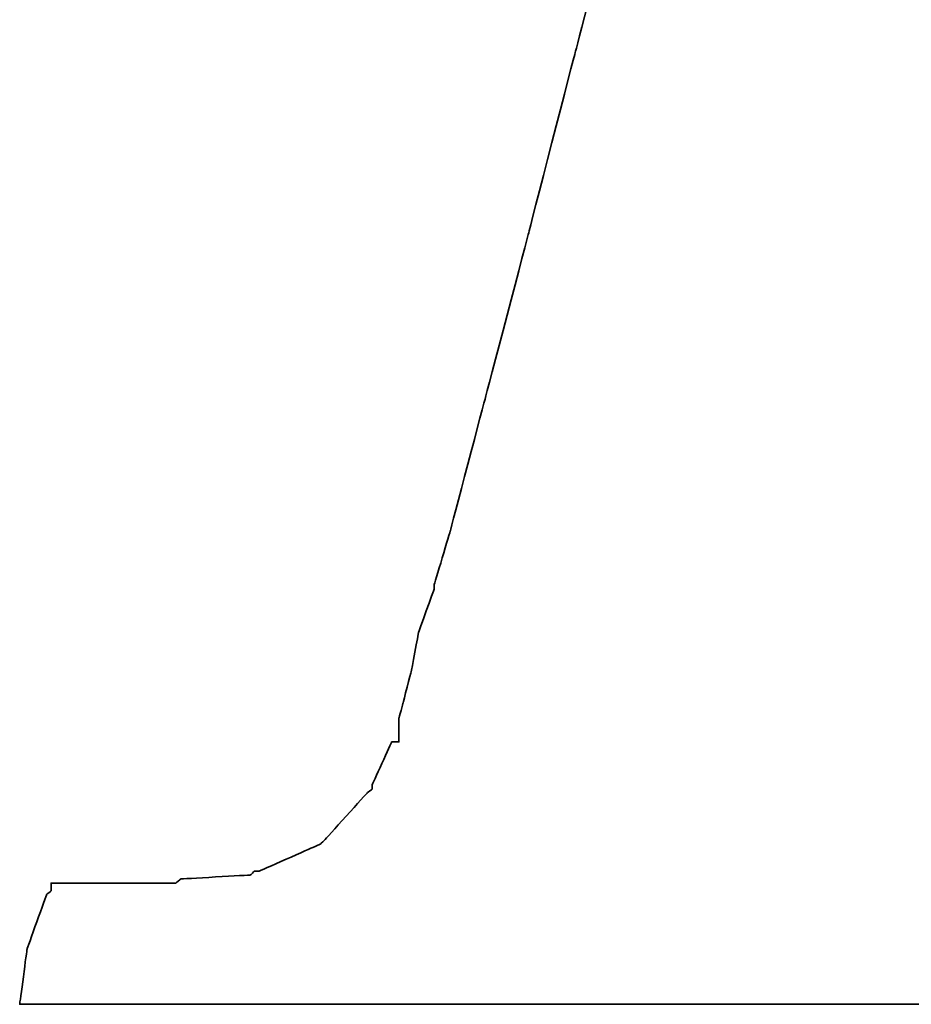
# Model space of a CAD drawing. Header units: inches. Extents: x 32 to 234, y 65 to 170.
# Tile 33 of 49: x 191.952 to 192.65, y 125.08 to 125.849. Entities that reach past the tile are written whole.
import ezdxf

# ---------------------------------------------------------------- set-up
doc = ezdxf.new("R2010")
doc.units = ezdxf.units.IN
doc.layers.add('DIM', color=4, linetype='Continuous')
doc.layers.add('layer 1', color=7, linetype='Continuous')

# ---------------------------------------------------------------- blocks, each defined once
blk = doc.blocks.new('TBI MOTION logo(完整正式版)')
at = {"layer": 'layer 1', "color": 22, "lineweight": 35}
blk.add_open_spline([(-40.59125, -7.943749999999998), (-40.59125, -7.943749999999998), (-40.97375, -7.943749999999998), (-40.97375, -7.943749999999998), (-40.97375, -7.943749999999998), (-40.97375, -7.943749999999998), (-41.38125, -7.943749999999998), (-41.38125, -7.943749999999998), (-41.38125, -7.943749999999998), (-41.38125, -7.943749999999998), (-41.54874999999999, -7.943749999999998), (-41.54874999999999, -7.943749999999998), (-41.54874999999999, -7.943749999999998), (-41.54874999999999, -7.943749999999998), (-41.59875, -7.943749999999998), (-41.59875, -7.943749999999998), (-41.59875, -7.943749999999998), (-41.59875, -7.943749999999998), (-41.88374999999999, -7.943749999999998), (-41.88374999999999, -7.943749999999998), (-41.88374999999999, -7.943749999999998), (-41.88374999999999, -7.943749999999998), (-41.90875, -7.91875), (-41.90875, -7.91875), (-41.90875, -7.91875), (-41.90875, -7.91875), (-42.19875, -7.871249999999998), (-42.19875, -7.871249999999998), (-42.19875, -7.871249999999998), (-42.19875, -7.871249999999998), (-42.43875, -7.82375), (-42.43875, -7.82375), (-42.43875, -7.82375), (-42.43875, -7.82375), (-42.45875, -7.82375), (-42.45875, -7.82375), (-42.45875, -7.82375), (-42.45875, -7.82375), (-42.48624999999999, -7.82375), (-42.48624999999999, -7.82375), (-42.48624999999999, -7.82375), (-42.48624999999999, -7.82375), (-42.67625, -7.723749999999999), (-42.67625, -7.723749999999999), (-42.67625, -7.723749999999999), (-42.67625, -7.723749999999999), (-42.70125, -7.70375), (-42.70125, -7.70375), (-42.70125, -7.70375), (-42.70125, -7.70375), (-42.72375, -7.678749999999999), (-42.72375, -7.678749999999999), (-42.72375, -7.678749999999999), (-42.72375, -7.678749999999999), (-42.86875, -7.488749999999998), (-42.86875, -7.488749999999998), (-42.86875, -7.488749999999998), (-42.86875, -7.488749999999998), (-42.89374999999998, -7.438749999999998), (-42.89374999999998, -7.438749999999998), (-42.89374999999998, -7.438749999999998), (-42.89374999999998, -7.438749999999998), (-42.91875, -7.388749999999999), (-42.91875, -7.388749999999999), (-42.91875, -7.388749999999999), (-42.91875, -7.388749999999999), (-42.93874999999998, -7.12875), (-42.93874999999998, -7.12875), (-42.93874999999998, -7.12875), (-42.93874999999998, -7.12875), (-42.96375, -7.103749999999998), (-42.96375, -7.103749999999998), (-42.96375, -7.103749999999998), (-42.96375, -7.103749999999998), (-42.96375, -7.053749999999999), (-42.96375, -7.053749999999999), (-42.96375, -7.053749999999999), (-42.96375, -7.053749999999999), (-42.96375, -7.00875), (-42.96375, -7.00875), (-42.96375, -7.00875), (-42.96375, -7.00875), (-42.91875, -6.69625), (-42.91875, -6.69625), (-42.91875, -6.69625), (-42.91875, -6.69625), (-42.91875, -6.62375), (-42.91875, -6.62375), (-42.91875, -6.62375), (-42.91875, -6.62375), (-42.91875, -6.59625), (-42.91875, -6.59625), (-42.91875, -6.59625), (-42.91875, -6.59625), (-42.91875, -6.57375), (-42.91875, -6.57375), (-42.91875, -6.57375), (-42.91875, -6.57375), (-42.91875, -6.528749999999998), (-42.91875, -6.528749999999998), (-42.91875, -6.528749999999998), (-42.91875, -6.528749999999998), (-42.89374999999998, -6.50375), (-42.89374999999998, -6.50375), (-42.89374999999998, -6.50375), (-42.89374999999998, -6.50375), (-42.84374999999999, -6.38375), (-42.84374999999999, -6.38375), (-42.84374999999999, -6.38375), (-42.84374999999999, -6.38375), (-42.84374999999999, -6.358749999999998), (-42.84374999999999, -6.358749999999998), (-42.84374999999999, -6.358749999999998), (-42.84374999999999, -6.358749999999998), (-42.74625, -6.143749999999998), (-42.74625, -6.143749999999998), (-42.74625, -6.143749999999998), (-42.74625, -6.143749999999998), (-42.70125, -5.853749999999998), (-42.70125, -5.853749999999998), (-42.70125, -5.853749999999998), (-42.70125, -5.853749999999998), (-42.60374999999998, -5.47125), (-42.60374999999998, -5.47125), (-42.60374999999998, -5.47125), (-42.60374999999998, -5.47125), (-42.60374999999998, -5.44875), (-42.60374999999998, -5.44875), (-42.60374999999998, -5.44875), (-42.60374999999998, -5.44875), (-42.38875, -4.678749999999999), (-42.38875, -4.678749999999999), (-42.38875, -4.678749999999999), (-42.38875, -4.678749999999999), (-42.36375, -4.653749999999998), (-42.36375, -4.653749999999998), (-42.36375, -4.653749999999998), (-42.36375, -4.653749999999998), (-42.12375, -3.69625), (-42.12375, -3.69625), (-42.12375, -3.69625), (-42.12375, -3.69625), (-42.12375, -3.67374), (-42.12375, -3.67374), (-42.12375, -3.67374), (-42.12375, -3.67374), (-41.78875, -2.593739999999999), (-41.78875, -2.593739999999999), (-41.78875, -2.593739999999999), (-41.78875, -2.593739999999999), (-41.18875, -0.19375), (-41.18875, -0.19375), (-41.18875, -0.19375), (-41.18875, -0.19375), (-40.54375, 2.20624), (-40.54375, 2.20624), (-40.54375, 2.20624), (-40.54375, 2.20624), (-40.25374999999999, 3.308749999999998), (-40.25374999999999, 3.308749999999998), (-40.25374999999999, 3.308749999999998), (-40.25374999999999, 3.308749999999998), (-39.98875, 4.27125), (-39.98875, 4.27125), (-39.98875, 4.27125), (-39.98875, 4.27125), (-39.77375, 5.131249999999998), (-39.77375, 5.131249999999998), (-39.77375, 5.131249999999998), (-39.77375, 5.131249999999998), (-39.67875, 5.47125), (-39.67875, 5.47125), (-39.67875, 5.47125), (-39.67875, 5.47125), (-39.60375, 5.756249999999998), (-39.60375, 5.756249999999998), (-39.60375, 5.756249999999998), (-39.60375, 5.756249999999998), (-39.60375, 5.78125), (-39.60375, 5.78125), (-39.60375, 5.78125), (-39.60375, 5.78125), (-39.50875, 5.97125), (-39.50875, 5.97125), (-39.50875, 5.97125), (-39.50875, 5.97125), (-39.50875, 6.138749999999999), (-39.50875, 6.138749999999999), (-39.50875, 6.138749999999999), (-39.50875, 6.138749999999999), (-39.48625, 6.166249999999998), (-39.48625, 6.166249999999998), (-39.48625, 6.166249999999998), (-39.48625, 6.166249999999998), (-39.46125, 6.286249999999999), (-39.46125, 6.286249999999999), (-39.46125, 6.286249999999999), (-39.46125, 6.286249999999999), (-39.46125, 6.426249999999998), (-39.46125, 6.426249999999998), (-39.46125, 6.426249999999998), (-39.46125, 6.426249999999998), (-39.41375, 6.426249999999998), (-39.41375, 6.426249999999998), (-39.41375, 6.426249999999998), (-39.41375, 6.426249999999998), (-39.29375, 6.69125), (-39.29375, 6.69125), (-39.29375, 6.69125), (-39.29375, 6.69125), (-39.26875, 6.741249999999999), (-39.26875, 6.741249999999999), (-39.26875, 6.741249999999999), (-39.26875, 6.741249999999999), (-39.24375, 6.76625), (-39.24375, 6.76625), (-39.24375, 6.76625), (-39.24375, 6.76625), (-38.98375, 7.006239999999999), (-38.98375, 7.006239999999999), (-38.98375, 7.006239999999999), (-38.98375, 7.006239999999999), (-38.95625, 7.026239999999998), (-38.95625, 7.026239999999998), (-38.95625, 7.026239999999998), (-38.95625, 7.026239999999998), (-38.78875, 7.126239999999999), (-38.78875, 7.126239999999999), (-38.78875, 7.126239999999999), (-38.78875, 7.126239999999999), (-38.76375, 7.126239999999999), (-38.76375, 7.126239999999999), (-38.76375, 7.126239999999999), (-38.76375, 7.126239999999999), (-38.74375, 7.126239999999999), (-38.74375, 7.126239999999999), (-38.74375, 7.126239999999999), (-38.74375, 7.126239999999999), (-38.52875, 7.171249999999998), (-38.52875, 7.171249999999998), (-38.52875, 7.171249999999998), (-38.52875, 7.171249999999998), (-38.52875, 7.196239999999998), (-38.52875, 7.196239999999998), (-38.52875, 7.196239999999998), (-38.52875, 7.196239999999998), (-38.50375, 7.196239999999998), (-38.50375, 7.196239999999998), (-38.50375, 7.196239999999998), (-38.50375, 7.196239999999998), (-38.26125, 7.21875), (-38.26125, 7.21875), (-38.26125, 7.21875), (-38.26125, 7.21875), (-38.23875000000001, 7.246239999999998), (-38.23875000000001, 7.246239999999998), (-38.23875000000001, 7.246239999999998), (-38.23875000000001, 7.246239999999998), (-38.21625, 7.246239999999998), (-38.21625, 7.246239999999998), (-38.21625, 7.246239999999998), (-38.21625, 7.246239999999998), (-38.18875, 7.246239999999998), (-38.18875, 7.246239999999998), (-38.18875, 7.246239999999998), (-38.18875, 7.246239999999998), (-37.90375, 7.246239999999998), (-37.90375, 7.246239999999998), (-37.90375, 7.246239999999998), (-37.90375, 7.246239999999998), (-37.85375, 7.246239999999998), (-37.85375, 7.246239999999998), (-37.85375, 7.246239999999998), (-37.85375, 7.246239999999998), (-37.75875, 7.246239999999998), (-37.75875, 7.246239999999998), (-37.75875, 7.246239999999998), (-37.75875, 7.246239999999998), (-37.42375, 7.246239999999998), (-37.42375, 7.246239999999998), (-37.42375, 7.246239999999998), (-37.42375, 7.246239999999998), (-37.08875, 7.246239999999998), (-37.08875, 7.246239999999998), (-37.08875, 7.246239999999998), (-37.08875, 7.246239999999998), (-37.06375, 7.246239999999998), (-37.06375, 7.246239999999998), (-37.06375, 7.246239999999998), (-37.06375, 7.246239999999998), (-37.06375, 7.266239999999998), (-37.06375, 7.266239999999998), (-37.06375, 7.266239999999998), (-37.06375, 7.266239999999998), (-37.03875, 7.291249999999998), (-37.03875, 7.291249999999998), (-37.03875, 7.291249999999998), (-37.03875, 7.291249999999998), (-37.03875, 7.31625), (-37.03875, 7.31625), (-37.03875, 7.31625), (-37.03875, 7.31625), (-36.94125, 7.676249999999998), (-36.94125, 7.676249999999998), (-36.94125, 7.676249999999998), (-36.94125, 7.676249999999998), (-36.86875, 7.98625), (-36.86875, 7.98625), (-36.86875, 7.98625), (-36.86875, 7.98625), (-36.98875000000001, 7.98625), (-36.98875000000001, 7.98625), (-36.98875000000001, 7.98625), (-36.98875000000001, 7.98625), (-37.42375, 7.98625), (-37.42375, 7.98625), (-37.42375, 7.98625), (-37.42375, 7.98625), (-37.94875, 7.98625), (-37.94875, 7.98625), (-37.94875, 7.98625), (-37.94875, 7.98625), (-38.57375, 7.98625), (-38.57375, 7.98625), (-38.57375, 7.98625), (-38.57375, 7.98625), (-39.29375, 7.98625), (-39.29375, 7.98625), (-39.29375, 7.98625), (-39.29375, 7.98625), (-40.82875, 7.98625), (-40.82875, 7.98625), (-40.82875, 7.98625), (-40.82875, 7.98625), (-42.36375, 7.98625), (-42.36375, 7.98625), (-42.36375, 7.98625), (-42.36375, 7.98625), (-43.08375, 7.98625), (-43.08375, 7.98625), (-43.08375, 7.98625), (-43.08375, 7.98625), (-43.70875, 7.98625), (-43.70875, 7.98625), (-43.70875, 7.98625), (-43.70875, 7.98625), (-44.23375, 7.98625), (-44.23375, 7.98625), (-44.23375, 7.98625), (-44.23375, 7.98625), (-44.66875, 7.98625), (-44.66875, 7.98625), (-44.66875, 7.98625), (-44.66875, 7.98625), (-44.88375, 7.98625), (-44.88375, 7.98625), (-44.88375, 7.98625), (-44.88375, 7.98625), (-44.90874999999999, 7.94125), (-44.90874999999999, 7.94125), (-44.90874999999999, 7.94125), (-44.90874999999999, 7.94125), (-44.90874999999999, 7.916249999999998), (-44.90874999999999, 7.916249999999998), (-44.90874999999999, 7.916249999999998), (-44.90874999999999, 7.916249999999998), (-45.00375, 7.55625), (-45.00375, 7.55625), (-45.00375, 7.55625), (-45.00375, 7.55625), (-45.05374999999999, 7.246239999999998), (-45.05374999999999, 7.246239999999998), (-45.05374999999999, 7.246239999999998), (-45.05374999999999, 7.246239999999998), (-44.61875, 7.246239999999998), (-44.61875, 7.246239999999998), (-44.61875, 7.246239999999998), (-44.61875, 7.246239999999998), (-44.11375, 7.246239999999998), (-44.11375, 7.246239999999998), (-44.11375, 7.246239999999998), (-44.11375, 7.246239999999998), (-43.99375, 7.246239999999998), (-43.99375, 7.246239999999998), (-43.99375, 7.246239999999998), (-43.99375, 7.246239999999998), (-43.94625, 7.246239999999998), (-43.94625, 7.246239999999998), (-43.94625, 7.246239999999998), (-43.94625, 7.246239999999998), (-43.92374, 7.246239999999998), (-43.92374, 7.246239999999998), (-43.92374, 7.246239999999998), (-43.92374, 7.246239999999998), (-43.65874999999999, 7.246239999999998), (-43.65874999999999, 7.246239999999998), (-43.65874999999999, 7.246239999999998), (-43.65874999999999, 7.246239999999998), (-43.63875, 7.21875), (-43.63875, 7.21875), (-43.63875, 7.21875), (-43.63875, 7.21875), (-43.46874999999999, 7.196239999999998), (-43.46874999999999, 7.196239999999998), (-43.46874999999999, 7.196239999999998), (-43.46874999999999, 7.196239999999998), (-43.39875, 7.196239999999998), (-43.39875, 7.196239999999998), (-43.39875, 7.196239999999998), (-43.39875, 7.196239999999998), (-43.37125, 7.171249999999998), (-43.37125, 7.171249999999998), (-43.37125, 7.171249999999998), (-43.37125, 7.171249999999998), (-43.34875, 7.171249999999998), (-43.34875, 7.171249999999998), (-43.34875, 7.171249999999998), (-43.34875, 7.171249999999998), (-43.20375, 7.126239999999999), (-43.20375, 7.126239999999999), (-43.20375, 7.126239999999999), (-43.20375, 7.126239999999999), (-43.05875, 7.076239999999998), (-43.05875, 7.076239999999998), (-43.05875, 7.076239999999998), (-43.05875, 7.076239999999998), (-43.01375, 7.076239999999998), (-43.01375, 7.076239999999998), (-43.01375, 7.076239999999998), (-43.01375, 7.076239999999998), (-42.98875, 7.026239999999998), (-42.98875, 7.026239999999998), (-42.98875, 7.026239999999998), (-42.98875, 7.026239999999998), (-42.79874999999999, 6.86125), (-42.79874999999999, 6.86125), (-42.79874999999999, 6.86125), (-42.79874999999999, 6.86125), (-42.77375, 6.81125), (-42.77375, 6.81125), (-42.77375, 6.81125), (-42.77375, 6.81125), (-42.74625, 6.76625), (-42.74625, 6.76625), (-42.74625, 6.76625), (-42.74625, 6.76625), (-42.72375, 6.47625), (-42.72375, 6.47625), (-42.72375, 6.47625), (-42.72375, 6.47625), (-42.70125, 6.45124), (-42.70125, 6.45124), (-42.70125, 6.45124), (-42.70125, 6.45124), (-42.70125, 6.426249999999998), (-42.70125, 6.426249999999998), (-42.70125, 6.426249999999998), (-42.70125, 6.426249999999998), (-42.72375, 6.40625), (-42.72375, 6.40625), (-42.72375, 6.40625), (-42.72375, 6.40625), (-42.74625, 5.97125), (-42.74625, 5.97125), (-42.74625, 5.97125), (-42.74625, 5.97125), (-42.74625, 5.94625), (-42.74625, 5.94625), (-42.74625, 5.94625), (-42.74625, 5.94625), (-42.74625, 5.926249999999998), (-42.74625, 5.926249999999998), (-42.74625, 5.926249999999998), (-42.74625, 5.926249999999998), (-42.77375, 5.876249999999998), (-42.77375, 5.876249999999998), (-42.77375, 5.876249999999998), (-42.77375, 5.876249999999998), (-42.81875, 5.80625), (-42.81875, 5.80625), (-42.81875, 5.80625), (-42.81875, 5.80625), (-42.86875, 5.63625), (-42.86875, 5.63625), (-42.86875, 5.63625), (-42.86875, 5.63625), (-42.91875, 5.39625), (-42.91875, 5.39625), (-42.91875, 5.39625), (-42.91875, 5.39625), (-42.91875, 5.37124), (-42.91875, 5.37124), (-42.91875, 5.37124), (-42.91875, 5.37124), (-43.01375, 5.10874), (-43.01375, 5.10874), (-43.01375, 5.10874), (-43.01375, 5.10874), (-43.10875, 4.771239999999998), (-43.10875, 4.771239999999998), (-43.10875, 4.771239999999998), (-43.10875, 4.771239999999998), (-43.29875, 3.956249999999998), (-43.29875, 3.956249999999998), (-43.29875, 3.956249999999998), (-43.29875, 3.956249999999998), (-43.58875, 2.951249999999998), (-43.58875, 2.951249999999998), (-43.58875, 2.951249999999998), (-43.58875, 2.951249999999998), (-43.87375, 1.87125), (-43.87375, 1.87125), (-43.87375, 1.87125), (-43.87375, 1.87125), (-44.52625, -0.50374), (-44.52625, -0.50374), (-44.52625, -0.50374), (-44.52625, -0.50374), (-45.14874999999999, -2.853749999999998), (-45.14874999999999, -2.853749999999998), (-45.14874999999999, -2.853749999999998), (-45.14874999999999, -2.853749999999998), (-45.43375, -3.95875), (-45.43375, -3.95875), (-45.43375, -3.95875), (-45.43375, -3.95875), (-45.69874999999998, -4.96875), (-45.69874999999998, -4.96875), (-45.69874999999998, -4.96875), (-45.69874999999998, -4.96875), (-45.91375, -5.78375), (-45.91375, -5.78375), (-45.91375, -5.78375), (-45.91375, -5.78375), (-46.01374999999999, -6.11875), (-46.01374999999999, -6.11875), (-46.01374999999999, -6.11875), (-46.01374999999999, -6.11875), (-46.01374999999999, -6.143749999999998), (-46.01374999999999, -6.143749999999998), (-46.01374999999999, -6.143749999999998), (-46.01374999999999, -6.143749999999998), (-46.10875, -6.40875), (-46.10875, -6.40875), (-46.10875, -6.40875), (-46.10875, -6.40875), (-46.15375, -6.648749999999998), (-46.15375, -6.648749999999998), (-46.15375, -6.648749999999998), (-46.15375, -6.648749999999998), (-46.20375, -6.83875), (-46.20375, -6.83875), (-46.20375, -6.83875), (-46.20375, -6.83875), (-46.22874999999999, -6.933749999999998), (-46.22874999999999, -6.933749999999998), (-46.22874999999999, -6.933749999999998), (-46.22874999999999, -6.933749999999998), (-46.22874999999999, -7.07875), (-46.22874999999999, -7.07875), (-46.22874999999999, -7.07875), (-46.22874999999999, -7.07875), (-46.27374999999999, -7.07875), (-46.27374999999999, -7.07875), (-46.27374999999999, -7.07875), (-46.27374999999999, -7.07875), (-46.39375, -7.34375), (-46.39375, -7.34375), (-46.39375, -7.34375), (-46.39375, -7.34375), (-46.39375, -7.36875), (-46.39375, -7.36875), (-46.39375, -7.36875), (-46.39375, -7.36875), (-46.42125, -7.388749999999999), (-46.42125, -7.388749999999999), (-46.42125, -7.388749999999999), (-46.42125, -7.388749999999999), (-46.68375, -7.678749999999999), (-46.68375, -7.678749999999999), (-46.68375, -7.678749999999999), (-46.68375, -7.678749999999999), (-46.70875, -7.70375), (-46.70875, -7.70375), (-46.70875, -7.70375), (-46.70875, -7.70375), (-46.75374999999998, -7.723749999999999), (-46.75374999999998, -7.723749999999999), (-46.75374999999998, -7.723749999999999), (-46.75374999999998, -7.723749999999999), (-47.08874999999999, -7.871249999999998), (-47.08874999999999, -7.871249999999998), (-47.08874999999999, -7.871249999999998), (-47.08874999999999, -7.871249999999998), (-47.11625, -7.871249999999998), (-47.11625, -7.871249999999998), (-47.11625, -7.871249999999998), (-47.11625, -7.871249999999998), (-47.13875, -7.893749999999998), (-47.13875, -7.893749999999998), (-47.13875, -7.893749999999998), (-47.13875, -7.893749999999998), (-47.56874999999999, -7.91875), (-47.56874999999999, -7.91875), (-47.56874999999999, -7.91875), (-47.56874999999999, -7.91875), (-47.59624999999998, -7.943749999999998), (-47.59624999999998, -7.943749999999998), (-47.59624999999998, -7.943749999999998), (-47.59624999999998, -7.943749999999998), (-47.64375, -7.943749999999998), (-47.64375, -7.943749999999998), (-47.64375, -7.943749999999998), (-47.64375, -7.943749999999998), (-47.73625, -7.943749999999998), (-47.73625, -7.943749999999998), (-47.73625, -7.943749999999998), (-47.73625, -7.943749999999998), (-48.07375, -7.943749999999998), (-48.07375, -7.943749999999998), (-48.07375, -7.943749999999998), (-48.07375, -7.943749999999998), (-48.36125, -7.943749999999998), (-48.36125, -7.943749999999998), (-48.36125, -7.943749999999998), (-48.36125, -7.943749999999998), (-48.36125, -7.966249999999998), (-48.36125, -7.966249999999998), (-48.36125, -7.966249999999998), (-48.36125, -7.966249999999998), (-48.36125, -7.991249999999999), (-48.36125, -7.991249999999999), (-48.36125, -7.991249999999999), (-48.36125, -7.991249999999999), (-48.38875, -8.013749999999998), (-48.38875, -8.013749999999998), (-48.38875, -8.013749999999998), (-48.38875, -8.013749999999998), (-48.50875, -8.34875), (-48.50875, -8.34875), (-48.50875, -8.34875), (-48.50875, -8.34875), (-48.55375, -8.68625), (-48.55375, -8.68625), (-48.55375, -8.68625), (-48.55375, -8.68625), (-48.45875, -8.68625), (-48.45875, -8.68625), (-48.45875, -8.68625), (-48.45875, -8.68625), (-48.07375, -8.68625), (-48.07375, -8.68625), (-48.07375, -8.68625), (-48.07375, -8.68625), (-47.52374999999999, -8.68625), (-47.52374999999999, -8.68625), (-47.52374999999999, -8.68625), (-47.52374999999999, -8.68625), (-46.92375, -8.68625), (-46.92375, -8.68625), (-46.92375, -8.68625), (-46.92375, -8.68625), (-46.25375, -8.68625), (-46.25375, -8.68625), (-46.25375, -8.68625), (-46.25375, -8.68625), (-46.20375, -8.68625), (-46.20375, -8.68625), (-46.20375, -8.68625), (-46.20375, -8.68625), (-44.71375, -8.68625), (-44.71375, -8.68625), (-44.71375, -8.68625), (-44.71375, -8.68625), (-43.22874999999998, -8.68625), (-43.22874999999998, -8.68625), (-43.22874999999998, -8.68625), (-43.22874999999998, -8.68625), (-42.55875, -8.68625), (-42.55875, -8.68625), (-42.55875, -8.68625), (-42.55875, -8.68625), (-42.50874999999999, -8.68625), (-42.50874999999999, -8.68625), (-42.50874999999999, -8.68625), (-42.50874999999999, -8.68625), (-41.93375, -8.68625), (-41.93375, -8.68625), (-41.93375, -8.68625), (-41.93375, -8.68625), (-41.38125, -8.68625), (-41.38125, -8.68625), (-41.38125, -8.68625), (-41.38125, -8.68625), (-40.97375, -8.68625), (-40.97375, -8.68625), (-40.97375, -8.68625), (-40.97375, -8.68625), (-40.78125, -8.68625), (-40.78125, -8.68625), (-40.78125, -8.68625), (-40.78125, -8.68625), (-40.78125, -8.638749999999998), (-40.78125, -8.638749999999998), (-40.78125, -8.638749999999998), (-40.78125, -8.638749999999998), (-40.75874999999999, -8.638749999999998), (-40.75874999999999, -8.638749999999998), (-40.75874999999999, -8.638749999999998), (-40.75874999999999, -8.638749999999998), (-40.66374999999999, -8.27875), (-40.66374999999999, -8.27875), (-40.66374999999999, -8.27875), (-40.66374999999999, -8.27875), (-40.59125, -7.943749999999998), (-40.59125, -7.943749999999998)], degree=3, knots=[0, 0, 0, 0, 0.0055865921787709, 0.0055865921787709, 0.0055865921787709, 0.0055866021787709, 0.0111731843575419, 0.0111731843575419, 0.0111731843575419, 0.0111731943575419, 0.0167597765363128, 0.0167597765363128, 0.0167597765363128, 0.0167597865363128, 0.0223463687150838, 0.0223463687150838, 0.0223463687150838, 0.0223463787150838, 0.0279329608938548, 0.0279329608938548, 0.0279329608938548, 0.0279329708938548, 0.0335195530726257, 0.0335195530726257, 0.0335195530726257, 0.0335195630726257, 0.0391061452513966, 0.0391061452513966, 0.0391061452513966, 0.0391061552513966, 0.0446927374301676, 0.0446927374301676, 0.0446927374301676, 0.0446927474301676, 0.0502793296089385, 0.0502793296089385, 0.0502793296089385, 0.0502793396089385, 0.0558659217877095, 0.0558659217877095, 0.0558659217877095, 0.0558659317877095, 0.0614525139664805, 0.0614525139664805, 0.0614525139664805, 0.0614525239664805, 0.0670391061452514, 0.0670391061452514, 0.0670391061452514, 0.0670391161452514, 0.0726256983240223, 0.0726256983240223, 0.0726256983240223, 0.0726257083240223, 0.0782122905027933, 0.0782122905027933, 0.0782122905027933, 0.0782123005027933, 0.0837988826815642, 0.0837988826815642, 0.0837988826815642, 0.0837988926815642, 0.0893854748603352, 0.0893854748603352, 0.0893854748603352, 0.0893854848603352, 0.0949720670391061, 0.0949720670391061, 0.0949720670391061, 0.0949720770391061, 0.1005586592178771, 0.1005586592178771, 0.1005586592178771, 0.1005586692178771, 0.106145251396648, 0.106145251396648, 0.106145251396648, 0.106145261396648, 0.1117318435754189, 0.1117318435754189, 0.1117318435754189, 0.1117318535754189, 0.1173184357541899, 0.1173184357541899, 0.1173184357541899, 0.1173184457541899, 0.1229050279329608, 0.1229050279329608, 0.1229050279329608, 0.1229050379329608, 0.1284916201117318, 0.1284916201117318, 0.1284916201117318, 0.1284916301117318, 0.1340782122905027, 0.1340782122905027, 0.1340782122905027, 0.1340782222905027, 0.1396648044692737, 0.1396648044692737, 0.1396648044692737, 0.1396648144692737, 0.1452513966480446, 0.1452513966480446, 0.1452513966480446, 0.1452514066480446, 0.1508379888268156, 0.1508379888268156, 0.1508379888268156, 0.1508379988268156, 0.1564245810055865, 0.1564245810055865, 0.1564245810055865, 0.1564245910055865, 0.1620111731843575, 0.1620111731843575, 0.1620111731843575, 0.1620111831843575, 0.1675977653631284, 0.1675977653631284, 0.1675977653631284, 0.1675977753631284, 0.1731843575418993, 0.1731843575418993, 0.1731843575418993, 0.1731843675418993, 0.1787709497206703, 0.1787709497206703, 0.1787709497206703, 0.1787709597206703, 0.1843575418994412, 0.1843575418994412, 0.1843575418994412, 0.1843575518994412, 0.1899441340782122, 0.1899441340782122, 0.1899441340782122, 0.1899441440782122, 0.1955307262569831, 0.1955307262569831, 0.1955307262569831, 0.1955307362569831, 0.2011173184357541, 0.2011173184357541, 0.2011173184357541, 0.2011173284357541, 0.206703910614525, 0.206703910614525, 0.206703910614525, 0.206703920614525, 0.2122905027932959, 0.2122905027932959, 0.2122905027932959, 0.2122905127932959, 0.2178770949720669, 0.2178770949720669, 0.2178770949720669, 0.2178771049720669, 0.2234636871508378, 0.2234636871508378, 0.2234636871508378, 0.2234636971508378, 0.2290502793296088, 0.2290502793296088, 0.2290502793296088, 0.2290502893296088, 0.2346368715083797, 0.2346368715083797, 0.2346368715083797, 0.2346368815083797, 0.2402234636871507, 0.2402234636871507, 0.2402234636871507, 0.2402234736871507, 0.2458100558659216, 0.2458100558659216, 0.2458100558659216, 0.2458100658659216, 0.2513966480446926, 0.2513966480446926, 0.2513966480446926, 0.2513966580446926, 0.2569832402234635, 0.2569832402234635, 0.2569832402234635, 0.2569832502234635, 0.2625698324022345, 0.2625698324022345, 0.2625698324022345, 0.2625698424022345, 0.2681564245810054, 0.2681564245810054, 0.2681564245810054, 0.2681564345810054, 0.2737430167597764, 0.2737430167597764, 0.2737430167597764, 0.2737430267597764, 0.2793296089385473, 0.2793296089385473, 0.2793296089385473, 0.2793296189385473, 0.2849162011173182, 0.2849162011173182, 0.2849162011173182, 0.2849162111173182, 0.2905027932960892, 0.2905027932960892, 0.2905027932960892, 0.2905028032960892, 0.2960893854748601, 0.2960893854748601, 0.2960893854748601, 0.29608939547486, 0.3016759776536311, 0.3016759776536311, 0.3016759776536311, 0.3016759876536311, 0.3072625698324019, 0.3072625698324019, 0.3072625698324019, 0.3072625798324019, 0.312849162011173, 0.312849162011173, 0.312849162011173, 0.312849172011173, 0.3184357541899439, 0.3184357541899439, 0.3184357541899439, 0.3184357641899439, 0.3240223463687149, 0.3240223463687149, 0.3240223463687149, 0.3240223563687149, 0.3296089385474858, 0.3296089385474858, 0.3296089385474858, 0.3296089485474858, 0.3351955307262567, 0.3351955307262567, 0.3351955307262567, 0.3351955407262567, 0.3407821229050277, 0.3407821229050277, 0.3407821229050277, 0.3407821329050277, 0.3463687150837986, 0.3463687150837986, 0.3463687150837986, 0.3463687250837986, 0.3519553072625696, 0.3519553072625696, 0.3519553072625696, 0.3519553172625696, 0.3575418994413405, 0.3575418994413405, 0.3575418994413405, 0.3575419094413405, 0.3631284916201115, 0.3631284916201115, 0.3631284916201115, 0.3631285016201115, 0.3687150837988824, 0.3687150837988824, 0.3687150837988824, 0.3687150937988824, 0.3743016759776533, 0.3743016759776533, 0.3743016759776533, 0.3743016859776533, 0.3798882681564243, 0.3798882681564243, 0.3798882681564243, 0.3798882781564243, 0.3854748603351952, 0.3854748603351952, 0.3854748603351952, 0.3854748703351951, 0.3910614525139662, 0.3910614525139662, 0.3910614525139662, 0.3910614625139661, 0.3966480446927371, 0.3966480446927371, 0.3966480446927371, 0.3966480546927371, 0.4022346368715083, 0.4022346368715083, 0.4022346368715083, 0.4022346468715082, 0.407821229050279, 0.407821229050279, 0.407821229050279, 0.407821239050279, 0.4134078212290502, 0.4134078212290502, 0.4134078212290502, 0.4134078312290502, 0.4189944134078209, 0.4189944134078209, 0.4189944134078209, 0.4189944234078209, 0.4245810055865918, 0.4245810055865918, 0.4245810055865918, 0.4245810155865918, 0.4301675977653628, 0.4301675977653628, 0.4301675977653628, 0.4301676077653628, 0.4357541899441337, 0.4357541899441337, 0.4357541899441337, 0.4357541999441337, 0.4413407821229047, 0.4413407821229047, 0.4413407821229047, 0.4413407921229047, 0.4469273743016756, 0.4469273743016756, 0.4469273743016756, 0.4469273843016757, 0.4525139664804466, 0.4525139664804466, 0.4525139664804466, 0.4525139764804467, 0.4581005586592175, 0.4581005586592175, 0.4581005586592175, 0.4581005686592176, 0.4636871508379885, 0.4636871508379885, 0.4636871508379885, 0.4636871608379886, 0.4692737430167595, 0.4692737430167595, 0.4692737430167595, 0.4692737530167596, 0.4748603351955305, 0.4748603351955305, 0.4748603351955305, 0.4748603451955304, 0.4804469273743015, 0.4804469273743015, 0.4804469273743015, 0.4804469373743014, 0.4860335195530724, 0.4860335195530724, 0.4860335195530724, 0.4860335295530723, 0.4916201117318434, 0.4916201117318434, 0.4916201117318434, 0.4916201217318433, 0.4972067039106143, 0.4972067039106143, 0.4972067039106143, 0.4972067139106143, 0.5027932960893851, 0.5027932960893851, 0.5027932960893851, 0.5027933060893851, 0.508379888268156, 0.508379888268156, 0.508379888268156, 0.508379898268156, 0.513966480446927, 0.513966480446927, 0.513966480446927, 0.5139664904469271, 0.519553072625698, 0.519553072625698, 0.519553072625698, 0.5195530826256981, 0.525139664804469, 0.525139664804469, 0.525139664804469, 0.525139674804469, 0.53072625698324, 0.53072625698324, 0.53072625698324, 0.5307262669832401, 0.536312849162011, 0.536312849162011, 0.536312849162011, 0.5363128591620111, 0.541899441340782, 0.541899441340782, 0.541899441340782, 0.5418994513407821, 0.547486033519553, 0.547486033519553, 0.547486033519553, 0.547486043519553, 0.553072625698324, 0.553072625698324, 0.553072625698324, 0.5530726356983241, 0.558659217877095, 0.558659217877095, 0.558659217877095, 0.558659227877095, 0.564245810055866, 0.564245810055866, 0.564245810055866, 0.564245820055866, 0.569832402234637, 0.569832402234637, 0.569832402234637, 0.5698324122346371, 0.575418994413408, 0.575418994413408, 0.575418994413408, 0.575419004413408, 0.581005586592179, 0.581005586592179, 0.581005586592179, 0.581005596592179, 0.58659217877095, 0.58659217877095, 0.58659217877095, 0.58659218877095, 0.592178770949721, 0.592178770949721, 0.592178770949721, 0.5921787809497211, 0.5977653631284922, 0.5977653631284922, 0.5977653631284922, 0.5977653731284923, 0.603351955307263, 0.603351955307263, 0.603351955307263, 0.603351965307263, 0.608938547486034, 0.608938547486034, 0.608938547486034, 0.608938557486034, 0.6145251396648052, 0.6145251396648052, 0.6145251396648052, 0.6145251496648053, 0.6201117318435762, 0.6201117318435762, 0.6201117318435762, 0.6201117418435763, 0.6256983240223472, 0.6256983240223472, 0.6256983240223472, 0.6256983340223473, 0.631284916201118, 0.631284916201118, 0.631284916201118, 0.631284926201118, 0.6368715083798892, 0.6368715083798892, 0.6368715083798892, 0.6368715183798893, 0.6424581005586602, 0.6424581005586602, 0.6424581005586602, 0.6424581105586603, 0.6480446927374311, 0.6480446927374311, 0.6480446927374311, 0.6480447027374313, 0.6536312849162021, 0.6536312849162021, 0.6536312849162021, 0.6536312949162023, 0.6592178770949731, 0.6592178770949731, 0.6592178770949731, 0.6592178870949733, 0.6648044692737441, 0.6648044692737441, 0.6648044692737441, 0.6648044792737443, 0.6703910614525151, 0.6703910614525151, 0.6703910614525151, 0.6703910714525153, 0.6759776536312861, 0.6759776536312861, 0.6759776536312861, 0.6759776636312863, 0.6815642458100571, 0.6815642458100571, 0.6815642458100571, 0.6815642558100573, 0.687150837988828, 0.687150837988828, 0.687150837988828, 0.687150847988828, 0.6927374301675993, 0.6927374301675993, 0.6927374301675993, 0.6927374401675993, 0.69832402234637, 0.69832402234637, 0.69832402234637, 0.69832403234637, 0.703910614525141, 0.703910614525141, 0.703910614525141, 0.703910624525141, 0.7094972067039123, 0.7094972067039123, 0.7094972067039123, 0.7094972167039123, 0.715083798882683, 0.715083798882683, 0.715083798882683, 0.715083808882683, 0.7206703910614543, 0.7206703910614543, 0.7206703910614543, 0.7206704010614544, 0.7262569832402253, 0.7262569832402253, 0.7262569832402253, 0.7262569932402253, 0.731843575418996, 0.731843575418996, 0.731843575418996, 0.731843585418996, 0.7374301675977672, 0.7374301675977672, 0.7374301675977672, 0.7374301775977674, 0.7430167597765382, 0.7430167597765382, 0.7430167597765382, 0.7430167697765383, 0.7486033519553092, 0.7486033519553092, 0.7486033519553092, 0.7486033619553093, 0.75418994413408, 0.75418994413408, 0.75418994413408, 0.75418995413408, 0.7597765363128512, 0.7597765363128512, 0.7597765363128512, 0.7597765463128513, 0.7653631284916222, 0.7653631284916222, 0.7653631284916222, 0.7653631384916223, 0.770949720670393, 0.770949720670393, 0.770949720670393, 0.770949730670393, 0.7765363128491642, 0.7765363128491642, 0.7765363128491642, 0.7765363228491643, 0.7821229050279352, 0.7821229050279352, 0.7821229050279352, 0.7821229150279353, 0.787709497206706, 0.787709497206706, 0.787709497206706, 0.787709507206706, 0.7932960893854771, 0.7932960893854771, 0.7932960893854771, 0.7932960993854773, 0.798882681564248, 0.798882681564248, 0.798882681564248, 0.798882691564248, 0.8044692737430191, 0.8044692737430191, 0.8044692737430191, 0.8044692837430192, 0.8100558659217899, 0.8100558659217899, 0.8100558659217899, 0.81005587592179, 0.8156424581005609, 0.8156424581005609, 0.8156424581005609, 0.815642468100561, 0.8212290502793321, 0.8212290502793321, 0.8212290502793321, 0.8212290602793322, 0.8268156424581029, 0.8268156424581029, 0.8268156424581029, 0.826815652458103, 0.8324022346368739, 0.8324022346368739, 0.8324022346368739, 0.832402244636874, 0.8379888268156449, 0.8379888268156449, 0.8379888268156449, 0.837988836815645, 0.8435754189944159, 0.8435754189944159, 0.8435754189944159, 0.843575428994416, 0.8491620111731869, 0.8491620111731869, 0.8491620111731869, 0.849162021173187, 0.8547486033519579, 0.8547486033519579, 0.8547486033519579, 0.854748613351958, 0.8603351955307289, 0.8603351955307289, 0.8603351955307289, 0.860335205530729, 0.8659217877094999, 0.8659217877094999, 0.8659217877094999, 0.8659217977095, 0.8715083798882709, 0.8715083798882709, 0.8715083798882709, 0.871508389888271, 0.8770949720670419, 0.8770949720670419, 0.8770949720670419, 0.877094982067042, 0.8826815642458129, 0.8826815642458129, 0.8826815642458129, 0.882681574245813, 0.888268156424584, 0.888268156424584, 0.888268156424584, 0.8882681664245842, 0.8938547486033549, 0.8938547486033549, 0.8938547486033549, 0.893854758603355, 0.8994413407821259, 0.8994413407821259, 0.8994413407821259, 0.899441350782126, 0.9050279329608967, 0.9050279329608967, 0.9050279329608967, 0.9050279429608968, 0.9106145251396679, 0.9106145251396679, 0.9106145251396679, 0.910614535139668, 0.9162011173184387, 0.9162011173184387, 0.9162011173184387, 0.9162011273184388, 0.9217877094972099, 0.9217877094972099, 0.9217877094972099, 0.92178771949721, 0.9273743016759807, 0.9273743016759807, 0.9273743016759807, 0.9273743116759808, 0.9329608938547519, 0.9329608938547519, 0.9329608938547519, 0.932960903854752, 0.9385474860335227, 0.9385474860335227, 0.9385474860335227, 0.9385474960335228, 0.944134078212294, 0.944134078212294, 0.944134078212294, 0.9441340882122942, 0.9497206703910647, 0.9497206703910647, 0.9497206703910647, 0.9497206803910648, 0.9553072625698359, 0.9553072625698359, 0.9553072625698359, 0.955307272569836, 0.960893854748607, 0.960893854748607, 0.960893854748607, 0.9608938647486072, 0.9664804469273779, 0.9664804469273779, 0.9664804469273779, 0.966480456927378, 0.972067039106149, 0.972067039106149, 0.972067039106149, 0.9720670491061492, 0.9776536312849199, 0.9776536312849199, 0.9776536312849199, 0.97765364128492, 0.9832402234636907, 0.9832402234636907, 0.9832402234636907, 0.9832402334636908, 0.988826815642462, 0.988826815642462, 0.988826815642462, 0.9888268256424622, 0.9944134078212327, 0.9944134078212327, 0.9944134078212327, 0.9944134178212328, 1, 1, 1, 1], dxfattribs=at)

msp = doc.modelspace()

# ---------------------------------------------------------------- block references
at = {"layer": 'DIM', "xscale": 0.1275750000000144, "yscale": 0.1275750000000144, "zscale": 0.1275750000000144}
msp.add_blockref('TBI MOTION logo(完整正式版)', (198.1465671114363, 126.1876841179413), dxfattribs=at)

doc.saveas('drawing.dxf')
